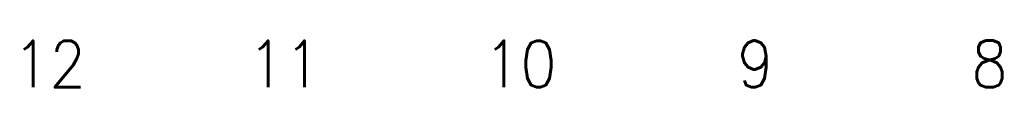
# Model space of a CAD drawing. Header units: metres. Extents: x -120 to -9, y 63 to 139.
# Tile 32 of 44: x -64.438 to -47.695, y 120.737 to 121.558. Entities that reach past the tile are written whole.
import ezdxf
from ezdxf.enums import TextEntityAlignment as Align

# ---------------------------------------------------------------- set-up
doc = ezdxf.new("R2010")
doc.units = ezdxf.units.M
doc.header["$MEASUREMENT"] = 0
doc.layers.add('Level 1', color=1, linetype='Continuous', lineweight=0)
doc.styles.add('Style-STANDARD', font='STANDARD.shx')

msp = doc.modelspace()

# ---------------------------------------------------------------- texts
at = {"layer": 'Level 1', "color": 11, "linetype": 'Continuous', "lineweight": 0, "style": 'Style-STANDARD'}
for s, height, p in [('12', 0.7929, (-63.933, 120.751)), ('11', 0.7929, (-59.936, 120.751)), ('10', 0.7929, (-55.925, 120.751)), ('9', 0.793, (-51.929, 120.751)), ('8', 0.793, (-47.945, 120.751))]:
    msp.add_text(s, height=height, dxfattribs=at).set_placement(p, align=Align.CENTER)

doc.saveas('drawing.dxf')
